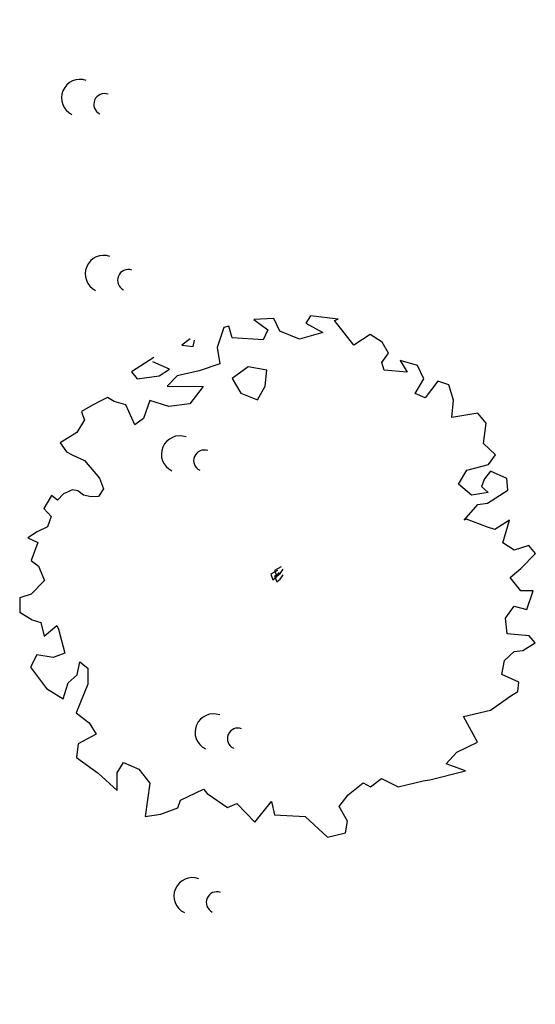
# Model space of a CAD drawing. Header units: feet. Extents: x 1377751 to 1381179, y 448542 to 452320.
# Tile 46 of 135: x 1378002 to 1378022, y 449035 to 449073. Entities that reach past the tile are written whole.
import ezdxf

# ---------------------------------------------------------------- set-up
doc = ezdxf.new("R2010")
doc.units = ezdxf.units.FT
doc.header["$MEASUREMENT"] = 0
doc.layers.add('DIENHOA', color=3, linetype='Continuous')
doc.layers.add('VG_P_Cells', color=3, linetype='Continuous')

# ---------------------------------------------------------------- blocks, each defined once
blk = doc.blocks.new('TREE - DECIDUOUS')
at = {"color": 0, "linetype": 'ByBlock'}
blk.add_arc((-0.00368, -0.00873), 0.00298, 149.7766, 324.2421, dxfattribs=at)
blk = doc.blocks.new('Bayberry')
at = {"layer": 'VG_P_Cells'}
for p, xscale, yscale, zscale in [((-0.003, -0.001, 839.961), 240, 240, 240), ((0.038, 0.013, 694.919), 138.9901895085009, 138.9901895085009, 138.9901895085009)]:
    blk.add_blockref('TREE - DECIDUOUS', p, dxfattribs=dict(at, xscale=xscale, yscale=yscale, zscale=zscale))
blk = doc.blocks.new('Cay02_mb')
at = {"layer": 'DIENHOA'}
for p, q in [((-9.6, 639.6), (-60.1, 636.7)), ((-60.1, 636.7), (-24.8, 610.9)), ((6, 607.1), (-9.6, 639.6)), ((83.5, 646.3), (71.6, 627.6)), ((71.6, 627.6), (115.2, 604.2)), ((154.2, 638.1), (83.5, 646.3)), ((145, 634.3), (154.2, 638.1)), ((194.2, 571.3), (145, 634.3)), ((-136.3, 616.2), (-153.3, 566.1)), ((-123.5, 620), (-136.3, 616.2)), ((-115.2, 590.4), (-123.5, 620)), ((-24.8, 610.9), (-36.7, 585.2)), ((55.5, 587.1), (6, 607.1)), ((115.2, 604.2), (55.5, 587.1)), ((-221.7, 587.5), (-243.3, 571.3)), ((-213.9, 568.5), (-210.7, 584.7)), ((-36.7, 585.2), (-115.2, 590.4)), ((235, 599), (194.2, 571.3)), ((265.8, 579.4), (235, 599)), ((281.8, 551.3), (265.8, 579.4)), ((-243.3, 571.3), (-213.9, 568.5)), ((-153.3, 566.1), (-146.4, 524.1)), ((264.8, 527.9), (281.8, 551.3)), ((-314.4, 540.3), (-371.3, 504)), ((-274.5, 511.2), (-316.7, 529.8)), ((-316.7, 529.8), (-316.7, 529.8)), ((271.3, 508.3), (264.8, 527.9)), ((311.7, 532.7), (329.1, 503.5)), ((355.7, 519.8), (311.7, 532.7)), ((-371.3, 504), (-356.6, 485.9)), ((-300.6, 494), (-274.5, 511.2)), ((-198.7, 506.9), (-254.7, 494)), ((-146.4, 524.1), (-198.7, 506.9)), ((-74.8, 516.4), (-115.2, 486.8)), ((-27.5, 508.3), (-74.8, 516.4)), ((-31.7, 467.7), (-27.5, 508.3)), ((329.1, 503.5), (271.3, 508.3)), ((371.8, 485.9), (355.7, 519.8)), ((-356.6, 485.9), (-300.6, 494)), ((-254.7, 494), (-280.4, 467.7)), ((-115.2, 486.8), (-93.2, 450.1)), ((349.3, 448.7), (371.8, 485.9)), ((407.6, 480.2), (375.5, 437.7)), ((435.1, 470.6), (407.6, 480.2)), ((-280.4, 467.7), (-189.1, 466.8)), ((-189.1, 466.8), (-223.1, 422.4)), ((-93.2, 450.1), (-50.9, 432.9)), ((-50.9, 432.9), (-31.7, 467.7)), ((447.1, 432.4), (435.1, 470.6)), ((-450.3, 429.6), (-470, 419.5)), ((-431.5, 438.6), (-450.3, 429.6)), ((-414.9, 428.6), (-431.5, 438.6)), ((-385.6, 420), (-414.9, 428.6)), ((-324.1, 431), (-340.6, 385.7)), ((-276.3, 415.7), (-324.1, 431)), ((375.5, 437.7), (349.3, 448.7)), ((442.9, 388.5), (447.1, 432.4)), ((-470, 419.5), (-498, 403.3)), ((-498, 403.3), (-495.7, 394.7)), ((-362.2, 369.9), (-385.6, 420)), ((-223.1, 422.4), (-276.3, 415.7)), ((-490.7, 381.8), (-509.5, 349.9)), ((-495.7, 394.7), (-490.7, 381.8)), ((-340.6, 385.7), (-362.2, 369.9)), ((509, 399.5), (442.9, 388.5)), ((529.7, 373.7), (509, 399.5)), ((523.3, 322.2), (529.7, 373.7)), ((-534.3, 335.1), (-552.2, 324.1)), ((-509.5, 349.9), (-534.3, 335.1)), ((-552.2, 324.1), (-535.7, 301.2)), ((-535.7, 301.2), (-520, 292.6)), ((553.6, 293.1), (523.3, 322.2)), ((-520, 292.6), (-490.7, 279.2)), ((-490.7, 279.2), (-452.1, 233.9)), ((535.7, 269.2), (553.6, 293.1)), ((459.5, 219.1), (480.6, 254.4)), ((480.6, 254.4), (535.7, 269.2)), ((540.7, 252), (525.6, 232.4)), ((582.5, 233.4), (540.7, 252)), ((-452.1, 233.9), (-442, 207.1)), ((525.6, 232.4), (518.2, 212.9)), ((584.8, 203.8), (582.5, 233.4)), ((-521, 204.3), (-543.5, 194.3)), ((-507.2, 202.4), (-521, 204.3)), ((-492.5, 191.4), (-507.2, 202.4)), ((-442, 207.1), (-454.9, 187.6)), ((492.5, 190.9), (459.5, 219.1)), ((518.2, 212.9), (535.2, 197.6)), ((533.4, 170.4), (584.8, 203.8)), ((-574.2, 190.4), (-593.9, 157.5)), ((-559.1, 178.5), (-574.2, 190.4)), ((-543.5, 194.3), (-559.1, 178.5)), ((-473.2, 186.6), (-492.5, 191.4)), ((-454.9, 187.6), (-473.2, 186.6)), ((535.2, 197.6), (492.5, 190.9)), ((-593.9, 157.5), (-574.7, 137)), ((474.1, 127.9), (508.6, 167.1)), ((508.6, 167.1), (533.4, 170.4)), ((-574.7, 137), (-584.3, 110.3)), ((479.7, 129.8), (474.1, 127.9)), ((533.8, 109.8), (479.7, 129.8)), ((589.4, 127.9), (552.2, 103.6)), ((572.4, 69.7), (589.4, 127.9)), ((-584.3, 110.3), (-610.9, 97.8)), ((552.2, 103.6), (533.8, 109.8)), ((-610.9, 97.8), (-633.9, 83)), ((-633.9, 83), (-609.1, 71.1)), ((-609.1, 71.1), (-626.1, 25.3)), ((601.3, 51.5), (572.4, 69.7)), ((638.5, 63.5), (601.3, 51.5)), ((655, 43), (638.5, 63.5)), ((-626.1, 25.3), (-607.3, 11)), ((617.8, 4.8), (655, 43)), ((-607.3, 11), (-592.1, -25.3)), ((0, 0), (-17, -9.5)), ((9.6, 9.3), (-7.4, -0.3)), ((6.4, -7.9), (14.2, 3.5)), ((591.2, -17.7), (617.8, 4.8)), ((-17, -9.5), (-11.5, -23.9)), ((-11.5, -23.9), (-3.2, -17.2)), ((-7.4, -0.3), (-1.9, -14.6)), ((9.6, -5.1), (-7.4, -14.6)), ((-7.4, -14.6), (-1.9, -28.9)), ((-3.2, -17.2), (4.6, -5.7)), ((-1.9, -14.6), (6.4, -7.9)), ((-1.9, -28.9), (6.4, -22.2)), ((6.4, -22.2), (14.2, -10.8)), ((617.8, -51.5), (591.2, -17.7)), ((-592.1, -25.3), (-625.6, -60.1)), ((-654.5, -69.2), (-655, -106)), ((-625.6, -60.1), (-654.5, -69.2)), ((649.9, -51.5), (617.8, -51.5)), ((633, -99.3), (649.9, -51.5)), ((578.8, -121.2), (601.3, -90.7)), ((601.3, -90.7), (633, -99.3)), ((-655, -106), (-623.3, -125.1)), ((583.8, -160.8), (578.8, -121.2)), ((-623.3, -125.1), (-601.3, -132.2)), ((-601.3, -132.2), (-592.6, -166.6)), ((-592.6, -166.6), (-560.4, -139.8)), ((-560.4, -139.8), (-556.3, -148.9)), ((-556.3, -148.9), (-540.2, -210)), ((638.9, -166.1), (583.8, -160.8)), ((654.5, -183.8), (638.9, -166.1)), ((623.3, -203.3), (654.5, -183.8)), ((-611.8, -214.3), (-627.9, -245.3)), ((-569.6, -221), (-611.8, -214.3)), ((-540.2, -210), (-569.6, -221)), ((577, -228.6), (600.8, -206.2)), ((600.8, -206.2), (623.3, -203.3)), ((-627.9, -245.3), (-586.6, -299.7)), ((-508.6, -264.9), (-502.1, -232)), ((-502.1, -232), (-481.9, -248.2)), ((-481.9, -248.2), (-481.9, -288.8)), ((569.6, -264.4), (577, -228.6)), ((-532, -284.9), (-508.6, -264.9)), ((613.2, -283.5), (569.6, -264.4)), ((-586.6, -299.7), (-544.8, -326)), ((-544.8, -326), (-532, -284.9)), ((-481.9, -288.8), (-511.3, -361.3)), ((610.5, -307.4), (613.2, -283.5)), ((541.2, -355.1), (593, -318.4)), ((593, -318.4), (610.5, -307.4)), ((-511.3, -361.3), (-478.3, -386.6)), ((472.8, -370.4), (541.2, -355.1)), ((508.1, -436.2), (472.8, -370.4)), ((-478.3, -386.6), (-460.4, -415.2)), ((-460.4, -415.2), (-506.3, -440.1)), ((-506.3, -440.1), (-510.9, -474.9)), ((455.8, -461.5), (508.1, -436.2)), ((428.7, -490.7), (455.8, -461.5)), ((-510.9, -474.9), (-455.3, -515)), ((-407.6, -513.6), (-391.5, -487.3)), ((-391.5, -487.3), (-352.5, -504.5)), ((477.4, -508.8), (428.7, -490.7)), ((-455.3, -515), (-407.1, -558.4)), ((-407.1, -558.4), (-407.6, -513.6)), ((-352.5, -504.5), (-324.5, -539.8)), ((386.9, -531.7), (477.4, -508.8)), ((-324.5, -539.8), (-336, -624.3)), ((179.9, -569.9), (217.6, -538.9)), ((217.6, -538.9), (236.4, -549.4)), ((236.4, -549.4), (263.9, -527.9)), ((263.9, -527.9), (306.6, -548.9)), ((306.6, -548.9), (370.4, -534.1)), ((370.4, -534.1), (386.9, -531.7)), ((-246.5, -583.2), (-188.2, -555.6)), ((-188.2, -555.6), (-179, -566.5)), ((-179, -566.5), (-126.7, -601.4)), ((156.5, -599.5), (179.9, -569.9)), ((-253.4, -602.8), (-246.5, -583.2)), ((-126.7, -601.4), (-103.7, -591.4)), ((-103.7, -591.4), (-57.4, -638.6)), ((-57.4, -638.6), (-15.1, -586.6)), ((-15.1, -586.6), (-7.8, -620)), ((178.1, -636.7), (156.5, -599.5)), ((-336, -624.3), (-296.1, -618.6)), ((-296.1, -618.6), (-253.4, -602.8)), ((-7.8, -620), (70.2, -624.8)), ((70.2, -624.8), (126.7, -677.3)), ((172.6, -666.3), (178.1, -636.7)), ((126.7, -677.3), (172.6, -666.3))]:
    blk.add_line(p, q, dxfattribs=at)

msp = doc.modelspace()

# ---------------------------------------------------------------- block references
at = {"layer": 'VG_P_Cells', "rotation": 280.1212023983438}
for p in [(1378006.409, 449069.53, 1520.66), (1378007.331, 449062.698, 1520.66), (1378010.29, 449055.688, 825.742), (1378011.6, 449044.891, 825.742), (1378010.78, 449038.532, 825.742)]:
    msp.add_blockref('Bayberry', p, dxfattribs=at)
at = {"layer": 'VG_P_Cells', "xscale": 0.0153014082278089, "yscale": 0.0153014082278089, "zscale": 0.0153014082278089}
msp.add_blockref('Cay02_mb', (1378011.871, 449051.681), dxfattribs=at)

doc.saveas('drawing.dxf')
